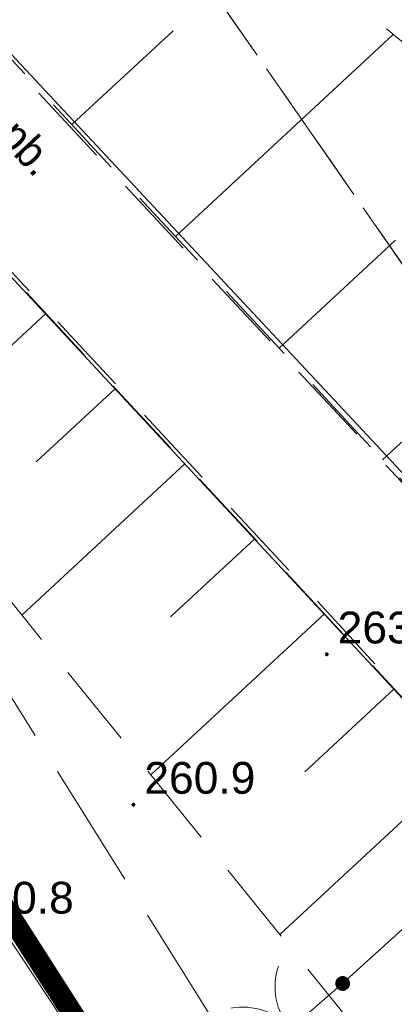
# Model space of a CAD drawing. Header units: metres. Extents: x 7480610 to 7484249, y 5635545 to 5637635.
# Tile 45 of 53: x 7480674 to 7480683, y 5637420 to 5637443. Entities that reach past the tile are written whole.
import ezdxf

# ---------------------------------------------------------------- set-up
doc = ezdxf.new("R2010")
doc.units = ezdxf.units.M
doc.header["$MEASUREMENT"] = 0
for name, pattern in [('PHANTOM2', [1.25, 0.625, -0.125, 0.125, -0.125, 0.125, -0.125]), ('x-ref - mapa - Cedzyna_Horn$0$2 1', [3, 2, -1]), ('x-ref - mapa - Cedzyna_Horn$0$3 1', [4, 3, -1]), ('x-ref - mapa - Cedzyna_Horn$0$EGKK', [4, 3, -1]), ('x-ref - mapa - Cedzyna_Horn$0$EGUG', [2, 1, -1])]:
    doc.linetypes.add(name, pattern=pattern)
doc.layers.add('_x-ref_mapa', color=7, linetype='Continuous')
for name, color, linetype, lineweight in [('dr_granica oprcowania', 24, 'PHANTOM2', 50), ('dr_proj_wyp zieleń', 80, 'Continuous', 20), ('x-ref - mapa - Cedzyna_Horn$0$EGKK', 8, 'Continuous', 20), ('x-ref - mapa - Cedzyna_Horn$0$EGUG', 8, 'Continuous', 20), ('x-ref - mapa - Cedzyna_Horn$0$OTK', 8, 'Continuous', 20), ('x-ref - mapa - Cedzyna_Horn$0$OTK_O', 8, 'Continuous', 20), ('x-ref - mapa - Cedzyna_Horn$0$OTO', 8, 'Continuous', 20), ('x-ref - mapa - Cedzyna_Horn$0$OTR', 8, 'Continuous', 20), ('x-ref - mapa - Cedzyna_Horn$0$OTRN', 8, 'Continuous', 20), ('x-ref - mapa - Cedzyna_Horn$0$OTRN_O', 8, 'Continuous', 18), ('x-ref - mapa - Cedzyna_Horn$0$SUE', 8, 'Continuous', 20)]:
    doc.layers.add(name, color=color, linetype=linetype, lineweight=lineweight)
doc.styles.add('x-ref - mapa - Cedzyna_Horn$0$BDOT', font='arial.ttf', dxfattribs={"width": 0.9})
doc.linetypes.add('x-ref - mapa - Cedzyna_Horn$0$OTOO', pattern='A,7.5,[30,msgB.shx,S=1.28,R=0,X=0,Y=0],7.5', length=15)

# ---------------------------------------------------------------- blocks, each defined once
blk = doc.blocks.new('x-ref - mapa - Cedzyna_Horn$0$oto')
at = {"layer": 'x-ref - mapa - Cedzyna_Horn$0$OTO', "color": 0, "const_width": 0.35}
blk.add_lwpolyline([(-0.175, 0, 1), (0.175, 0, 1)], format="xyb", close=True, dxfattribs=at)
blk = doc.blocks.new('x-ref - mapa - Cedzyna_Horn$0$OTOB')
at = {"layer": 'x-ref - mapa - Cedzyna_Horn$0$OTO', "color": 0, "lineweight": 18}
for centre, start, end in [((0, 3), 209.9347, 270.0084), ((0.018, -3), 90.3479, 149.9343)]:
    blk.add_arc(centre, 3, start, end, dxfattribs=at)
blk = doc.blocks.new('x-ref - mapa - Cedzyna_Horn$0$OTRN')
at = {"layer": 'x-ref - mapa - Cedzyna_Horn$0$OTRN', "color": 0, "const_width": 0.09}
blk.add_lwpolyline([(-0.045, 0, 1), (0.045, 0, 1)], format="xyb", close=True, dxfattribs=at)
at = {"layer": 'x-ref - mapa - Cedzyna_Horn$0$OTRN_O', "color": 0, "style": 'x-ref - mapa - Cedzyna_Horn$0$BDOT'}
blk.add_attdef('RZEDNA', (0.514, 0.515), '', height=1.5, dxfattribs=at)
blk = doc.blocks.new('x-ref - mapa - Cedzyna_Horn')
at = {"layer": 'x-ref - mapa - Cedzyna_Horn$0$EGKK', "linetype": 'x-ref - mapa - Cedzyna_Horn$0$EGKK', "lineweight": 18}
blk.add_lwpolyline([(7480702.473, 5637409.555), (7480661.59, 5637468.35), (7480669.08, 5637483.27), (7480679.085, 5637516.13)], dxfattribs=at)
at = {"layer": 'x-ref - mapa - Cedzyna_Horn$0$EGUG', "linetype": 'x-ref - mapa - Cedzyna_Horn$0$EGUG', "lineweight": 18}
for points in [[(7480702.473, 5637409.555), (7480661.59, 5637468.35), (7480669.08, 5637483.27), (7480679.085, 5637516.13)], [(7480708.815, 5637426.766), (7480669.08, 5637483.27), (7480661.59, 5637468.35), (7480702.473, 5637409.555)]]:
    blk.add_lwpolyline(points, dxfattribs=at)
at = {"layer": 'x-ref - mapa - Cedzyna_Horn$0$OTK', "linetype": 'x-ref - mapa - Cedzyna_Horn$0$2 1', "lineweight": 18, "flags": 128}
blk.add_lwpolyline([(7480687.798, 5637422.135), (7480689.787, 5637425.098), (7480672.722, 5637443.389), (7480654.355, 5637463.267), (7480651.834, 5637460.957), (7480681.226, 5637429.339)], close=True, dxfattribs=at)
at = {"layer": 'x-ref - mapa - Cedzyna_Horn$0$OTK', "linetype": 'x-ref - mapa - Cedzyna_Horn$0$3 1', "lineweight": 18}
blk.add_lwpolyline([(7480680.761, 5637416.175), (7480667.631, 5637437.169), (7480652.199, 5637457.955), (7480648.423, 5637460.883), (7480646.921, 5637458.096), (7480650.918, 5637455.998), (7480665.072, 5637435.745), (7480678.498, 5637414.765)], close=True, dxfattribs=at)
at = {"layer": 'x-ref - mapa - Cedzyna_Horn$0$OTO', "linetype": 'x-ref - mapa - Cedzyna_Horn$0$OTOO', "lineweight": 35, "flags": 128}
for points in [[(7480654.355, 5637463.267), (7480703.062, 5637411.152)], [(7480681.656, 5637420.498), (7480685.816, 5637424.261), (7480651.825, 5637460.866)]]:
    blk.add_lwpolyline(points, dxfattribs=at)
at = {"layer": 'x-ref - mapa - Cedzyna_Horn$0$OTO', "lineweight": 18}
blk.add_lwpolyline([(7480681.656, 5637420.498), (7480679.198, 5637418.365)], dxfattribs=at)
at = {"layer": 'x-ref - mapa - Cedzyna_Horn$0$OTR'}
for p, q in [((7480675.266, 5637440.757), (7480677.657, 5637442.973)), ((7480677.71, 5637438.121), (7480682.849, 5637442.887)), ((7480682.598, 5637432.851), (7480688.454, 5637438.281)), ((7480680.154, 5637435.486), (7480682.903, 5637438.035)), ((7480674.65, 5637436.303), (7480671.04, 5637432.952)), ((7480676.294, 5637434.532), (7480674.428, 5637432.8)), ((7480677.937, 5637432.761), (7480674.085, 5637429.186)), ((7480679.581, 5637430.99), (7480677.594, 5637429.146)), ((7480681.224, 5637429.219), (7480677.13, 5637425.419)), ((7480682.868, 5637427.448), (7480680.76, 5637425.492)), ((7480684.511, 5637425.677), (7480680.174, 5637421.652))]:
    blk.add_line(p, q, dxfattribs=at)
at = {"layer": 'x-ref - mapa - Cedzyna_Horn$0$OTR', "linetype": 'x-ref - mapa - Cedzyna_Horn$0$2 1', "lineweight": 18}
for points in [[(7480677.167, 5637447.557), (7480654.355, 5637463.267), (7480672.794, 5637443.423), (7480689.787, 5637425.098), (7480693.507, 5637434.128)], [(7480670.333, 5637440.955), (7480651.825, 5637460.866), (7480652.199, 5637457.955), (7480667.631, 5637437.169), (7480683.236, 5637417.865), (7480687.798, 5637422.135)]]:
    blk.add_lwpolyline(points, close=True, dxfattribs=at)
at = {"layer": 'x-ref - mapa - Cedzyna_Horn$0$SUE', "lineweight": 18}
blk.add_lwpolyline([(7480694.692, 5637388.437), (7480691.33, 5637393.15), (7480686.76, 5637400.38), (7480680.83, 5637409.8), (7480677.53, 5637415.57), (7480675.4, 5637419.12), (7480670.67, 5637426.25), (7480662.93, 5637438.13), (7480657.13, 5637445.99), (7480652.82, 5637451.86), (7480648.71, 5637457.59), (7480648.93, 5637458.38), (7480653.53, 5637463.88), (7480653.69, 5637464.22), (7480652.56, 5637465.19), (7480645.48, 5637470.24), (7480644.1, 5637471.06), (7480644.09, 5637471.43)], dxfattribs=at)
at = {"layer": 'x-ref - mapa - Cedzyna_Horn$0$OTO', "lineweight": 18, "xscale": 0.5, "yscale": 0.5, "zscale": 0.5, "rotation": 310.9507479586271}
blk.add_blockref('x-ref - mapa - Cedzyna_Horn$0$OTOB', (7480680.427, 5637419.431), dxfattribs=at)
at = {"layer": 'x-ref - mapa - Cedzyna_Horn$0$OTO', "lineweight": 18, "xscale": 0.5, "yscale": 0.5, "zscale": 0.5}
blk.add_blockref('x-ref - mapa - Cedzyna_Horn$0$oto', (7480681.656, 5637420.498), dxfattribs=at)
at = {"layer": 'x-ref - mapa - Cedzyna_Horn$0$OTRN', "xscale": 0.5, "yscale": 0.5, "zscale": 0.5}
for p, values in [((7480681.281, 5637428.262, 263.317), {'RZEDNA': '263.3'}), ((7480676.718, 5637424.716, 260.893), {'RZEDNA': '260.9'}), ((7480672.433, 5637421.889, 260.795), {'RZEDNA': '260.8'})]:
    blk.add_blockref('x-ref - mapa - Cedzyna_Horn$0$OTRN', p, dxfattribs=at).add_auto_attribs(values)
at = {"layer": 'x-ref - mapa - Cedzyna_Horn$0$OTK_O', "insert": (7480673.712, 5637440.6), "char_height": 0.75, "attachment_point": 5, "rotation": 313.2938, "style": 'x-ref - mapa - Cedzyna_Horn$0$BDOT'}
blk.add_mtext('ch.pb.', dxfattribs=at)

msp = doc.modelspace()

# ---------------------------------------------------------------- block references
at = {"layer": '_x-ref_mapa', "lineweight": 70}
msp.add_blockref('x-ref - mapa - Cedzyna_Horn', (0, 0), dxfattribs=at)

# ---------------------------------------------------------------- next in the draw order: hatches: boundary and pattern name
at = {"layer": 'dr_proj_wyp zieleń'}
h = msp.add_hatch(dxfattribs=at)
h.set_pattern_fill('GRASS', color=256)
h.set_pattern_definition([(90, (0, 0), (-0.707106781, 0.707106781), [0.1875, -1.226713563]), (45, (0, 0), (-0.70710678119, 0.70710678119), [0.1875, -0.8125]), (135, (0, 0), (-0.70710678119, -0.70710678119), [0.1875, -0.8125])])
h.paths.add_polyline_path([(7480674.671, 5637419.939), (7480673.026, 5637422.448), (7480668.426, 5637419.434), (7480659.108, 5637433.653), (7480663.709, 5637436.667), (7480660.03, 5637442.06), (7480655.576, 5637433.57), (7480667.561, 5637415.28)])

# ---------------------------------------------------------------- next in the draw order: linework, layer by layer
at = {"layer": 'dr_granica oprcowania', "lineweight": 70, "ltscale": 7, "const_width": 0.5}
msp.add_lwpolyline([(7480677.191, 5637416.808), (7480666.736, 5637409.957), (7480653.19, 5637429), (7480660.286, 5637442.594), (7480665.072, 5637435.745)], close=True, dxfattribs=at)

doc.saveas('drawing.dxf')
